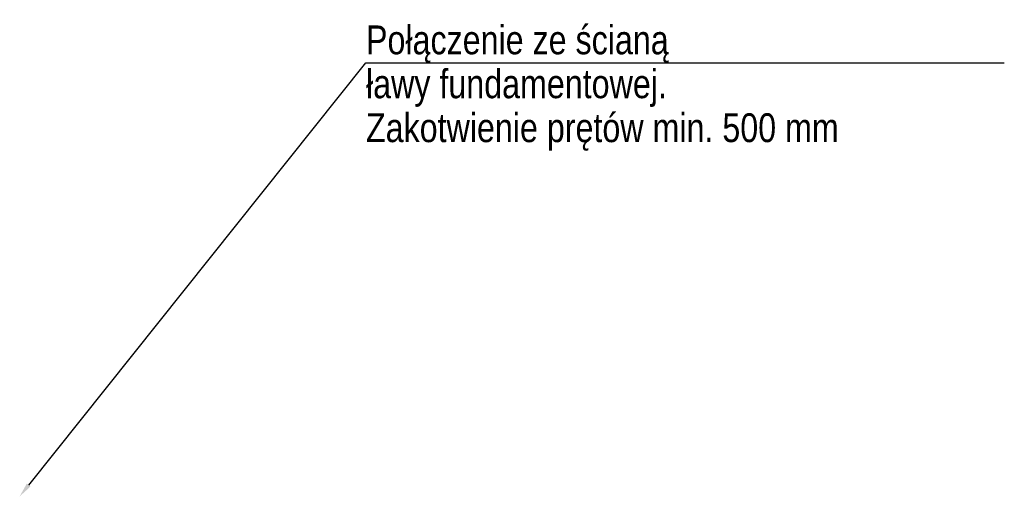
# Model space of a CAD drawing. Extents: x -1474 to 103285, y -318 to 75879.
# Tile 11 of 11: x 96834 to 98541, y 7641 to 8468. Entities that reach past the tile are written whole.
import ezdxf
from ezdxf import colors
from ezdxf.entities.mleader import LeaderData, LeaderLine
from ezdxf.math import Vec2, Vec3

# ---------------------------------------------------------------- set-up
doc = ezdxf.new("R2010")
doc.units = 0
doc.header["$LTSCALE"] = 8
doc.header["$MEASUREMENT"] = 0
doc.layers.add('P-Opis', color=1, linetype='Continuous', lineweight=18)
doc.styles.add('_Fd Opis', font='arial.ttf')

msp = doc.modelspace()

# ---------------------------------------------------------------- leaders
at = {"layer": 'P-Opis'}
ml = msp.add_multileader_mtext('Standard', dxfattribs=at)
ml.set_content('{\\W0.8;Połączenie ze ścianą\\Pławy fundamentowej.\\PZakotwienie prętów min. 500 mm}', color=256, style='_Fd Opis')
ml.set_leader_properties()
ml.build(insert=Vec2(0, 0))
ml.multileader.update_dxf_attribs({"has_dogleg": 0, "text_left_attachment_type": 6, "text_right_attachment_type": 6, "arrow_head_size": 25})
ctx = ml.context
ctx.base_point, ctx.char_height, ctx.arrow_head_size, ctx.landing_gap_size, ctx.plane_origin = Vec3(97433.76755, 8393.77093), 50, 25, 0.5, Vec3(93210.22886, 8455.09195)
ctx.left_attachment, ctx.right_attachment = 6, 6
notes = []
notes.append((ctx, [(0, (1, 1, 0), (97120.99804, 8393.77093), (1, 0), 312.76951, [(0, [(96833.76562, 7641.466)], 0, [])])]))
ctx.mtext.insert, ctx.mtext.line_spacing_factor, ctx.mtext.line_spacing_style = Vec3(97434.26755, 8458.43669), 0.914286, 2
for ctx, leaders in notes:
    for number, flags, end, landing, length, lines in leaders:
        leader = LeaderData()
        leader.index, (leader.has_last_leader_line, leader.has_dogleg_vector, leader.attachment_direction) = number, flags
        leader.last_leader_point, leader.dogleg_vector, leader.dogleg_length = Vec3(end), Vec3(landing), length
        for number, points, colour, breaks in lines:
            line = LeaderLine()
            line.index, line.vertices, line.color, line.breaks = number, Vec3.list(points), colors.encode_raw_color(colour), breaks
            leader.lines.append(line)
        ctx.leaders.append(leader)

doc.saveas('drawing.dxf')
